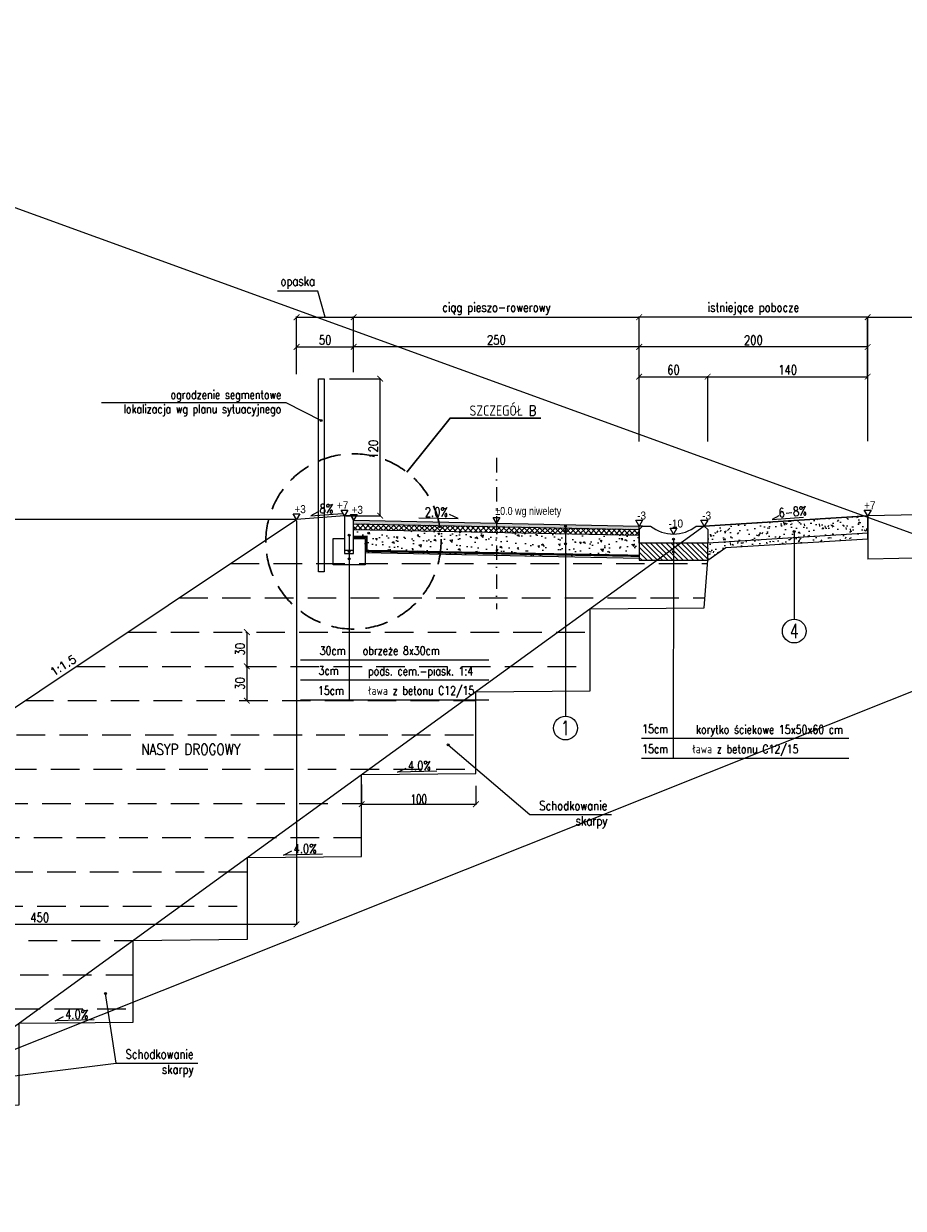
# Model space of a CAD drawing. Header units: metres. Extents: x 6562771 to 6588056, y 5578696 to 5586100.
# Tile 19 of 32: x 6570905 to 6571675, y 5584970 to 5586008. Entities that reach past the tile are written whole.
import ezdxf
from ezdxf.enums import TextEntityAlignment as Align

# ---------------------------------------------------------------- set-up
doc = ezdxf.new("R2010")
doc.units = ezdxf.units.M
for name, pattern in [('DASHDOT', [25.4, 12.7, -6.35, 0, -6.35]), ('DASHED', [0.75, 0.5, -0.25]), ('HIDDEN', [0.375, 0.25, -0.125])]:
    doc.linetypes.add(name, pattern=pattern)
for name, color, linetype in [('0_50', 3, 'Continuous'), ('pkonstr-0_25', 1, 'Continuous'), ('pkonstr-0_50', 3, 'Continuous'), ('pkonstr-0_70', 4, 'Continuous'), ('pkonstr-istn', 14, 'Continuous'), ('pkonstr-opisy', 2, 'Continuous'), ('pkonstr-wymiary', 1, 'Continuous')]:
    doc.layers.add(name, color=color, linetype=linetype)
doc.layers.add('pkonstr-szczegoly', color=5, linetype='Continuous', lineweight=30)
doc.styles.add('12mm', font='simplex.shx', dxfattribs={"width": 0.8, "height": 12})
doc.styles.add('2mm', font='simplex', dxfattribs={"height": 2})
doc.styles.add('7mm', font='simplex.shx', dxfattribs={"width": 0.75, "height": 7})
doc.styles.add('DIMTEXT', font='simplex.shx', dxfattribs={"width": 0.7})
doc.styles.add('Opisy', font='simplex.shx', dxfattribs={"width": 0.8})
doc.styles.add('STYLE1', font='arial.ttf')
doc.styles.add('wymiary', font='simplex.shx', dxfattribs={"width": 0.8})
doc.dimstyles.new('1000', dxfattribs={"dimtxt": 2, "dimasz": 1.5, "dimexe": 0.4, "dimexo": 1, "dimgap": 0.4, "dimtad": 1, "dimrnd": 0.01, "dimzin": 0, "dimdsep": 46, "dimtxsty": 'DIMTEXT', "dimblk": 'ARCHTICK', "dimcen": 0, "dimclrd": 256, "dimclre": 256, "dimclrt": 2, "dimadec": 5, "dimazin": 0, "dimtfac": 1, "dimtofl": 0, "dimtmove": 0, "dimatfit": 3, "dimfxl": 1, "dimtolj": 1, "dimtzin": 0, "dimlwd": -1, "dimlwe": -1, "dimarcsym": 0})
doc.dimstyles.new('ddd$0', dxfattribs={"dimtxt": 8, "dimasz": 5, "dimexe": 0.5, "dimexo": 1, "dimgap": 2, "dimtad": 1, "dimdec": 0, "dimzin": 0, "dimdsep": 46, "dimtxsty": 'wymiary', "dimblk": 'ARCHTICK', "dimcen": 0, "dimclrd": 256, "dimclre": 256, "dimclrt": 256, "dimadec": 0, "dimazin": 0, "dimtfac": 1, "dimtdec": 0, "dimtmove": 1, "dimatfit": 3, "dimldrblk": 'DOT', "dimfxl": 1, "dimtolj": 1, "dimtzin": 0, "dimlwd": -1, "dimlwe": -1, "dimarcsym": 0})

# ---------------------------------------------------------------- blocks, each defined once
blk = doc.blocks.new('_ArchTick')
at = {"color": 0, "linetype": 'ByBlock', "const_width": 0.15}
blk.add_lwpolyline([(-0.5, -0.5), (0.5, 0.5)], dxfattribs=at)
blk = doc.blocks.new('*D181')
at = {"layer": 'Defpoints', "color": 0, "transparency": 16777216}
for p in [(6571994.1, 5585751.6), (6571994.1, 5585750.5), (6571644.1, 5585707.6)]:
    blk.add_point(p, dxfattribs=at)
at = {"layer": 'pkonstr-wymiary', "transparency": 16777216}
for p, q in [((6571644.1, 5585708.6), (6571644.1, 5585751)), ((6571644.1, 5585750.5), (6571994.1, 5585750.5)), ((6571994.1, 5585750.6), (6571994.1, 5585750))]:
    blk.add_line(p, q, dxfattribs=at)
at = {"layer": 'pkonstr-wymiary', "transparency": 16777216, "xscale": 5, "yscale": 5, "zscale": 5, "rotation": 180}
blk.add_blockref('_ArchTick', (6571644.1, 5585750.5), dxfattribs=at)
at = {"layer": 'pkonstr-wymiary', "transparency": 16777216, "xscale": 5, "yscale": 5, "zscale": 5}
blk.add_blockref('_ArchTick', (6571994.1, 5585750.5), dxfattribs=at)
at = {"layer": 'pkonstr-wymiary', "transparency": 16777216, "insert": (6571819.1, 5585757.9), "char_height": 8, "attachment_point": 5, "style": 'wymiary'}
blk.add_mtext('\\A1;istniejąca jezdnia DK79', dxfattribs=at)
blk = doc.blocks.new('_Dot')
at = {"color": 0, "linetype": 'ByBlock', "lineweight": -2}
blk.add_line((-0.5, 0), (-1, 0), dxfattribs=at)
at = {"color": 0, "linetype": 'ByBlock', "const_width": 0.5}
blk.add_lwpolyline([(-0.25, 0, 1), (0.25, 0, 1)], format="xyb", close=True, dxfattribs=at)
blk = doc.blocks.new('*D182')
at = {"layer": 'Defpoints', "color": 0, "transparency": 16777216}
for p in [(6571444, 5585750.6), (6571644, 5585695.5), (6571444, 5585640.7)]:
    blk.add_point(p, dxfattribs=at)
at = {"layer": 'pkonstr-wymiary', "transparency": 16777216}
for p, q in [((6571444, 5585641.7), (6571444, 5585751.1)), ((6571644, 5585750.6), (6571444, 5585750.6)), ((6571644, 5585696.5), (6571644, 5585751.1))]:
    blk.add_line(p, q, dxfattribs=at)
at = {"layer": 'pkonstr-wymiary', "transparency": 16777216, "xscale": 5, "yscale": 5, "zscale": 5, "rotation": 180}
blk.add_blockref('_ArchTick', (6571444, 5585750.6), dxfattribs=at)
at = {"layer": 'pkonstr-wymiary', "transparency": 16777216, "xscale": 5, "yscale": 5, "zscale": 5}
blk.add_blockref('_ArchTick', (6571644, 5585750.6), dxfattribs=at)
at = {"layer": 'pkonstr-wymiary', "transparency": 16777216, "insert": (6571544, 5585757.9), "char_height": 8, "attachment_point": 5, "style": 'wymiary'}
blk.add_mtext('\\A1;istniejące pobocze', dxfattribs=at)
blk = doc.blocks.new('*D183')
at = {"layer": 'Defpoints', "color": 0, "transparency": 16777216}
for p in [(6571444, 5585750.6), (6571194, 5585701.5), (6571444, 5585660.2)]:
    blk.add_point(p, dxfattribs=at)
at = {"layer": 'pkonstr-wymiary', "transparency": 16777216}
for p, q in [((6571194, 5585702.5), (6571194, 5585751.1)), ((6571194, 5585750.6), (6571444, 5585750.6)), ((6571444, 5585661.2), (6571444, 5585751.1))]:
    blk.add_line(p, q, dxfattribs=at)
at = {"layer": 'pkonstr-wymiary', "transparency": 16777216, "xscale": 5, "yscale": 5, "zscale": 5, "rotation": 180}
blk.add_blockref('_ArchTick', (6571194, 5585750.6), dxfattribs=at)
at = {"layer": 'pkonstr-wymiary', "transparency": 16777216, "xscale": 5, "yscale": 5, "zscale": 5}
blk.add_blockref('_ArchTick', (6571444, 5585750.6), dxfattribs=at)
at = {"layer": 'pkonstr-wymiary', "transparency": 16777216, "insert": (6571319, 5585757.9), "char_height": 8, "attachment_point": 5, "style": 'wymiary'}
blk.add_mtext('\\A1;ciąg pieszo-rowerowy', dxfattribs=at)
blk = doc.blocks.new('*D184')
at = {"layer": 'Defpoints', "color": 0, "transparency": 16777216}
for p in [(6571194, 5585724.6), (6571194, 5585701.5), (6571444, 5585661.7)]:
    blk.add_point(p, dxfattribs=at)
at = {"layer": 'pkonstr-wymiary', "transparency": 16777216}
for p, q in [((6571194, 5585702.5), (6571194, 5585725.1)), ((6571444, 5585724.6), (6571194, 5585724.6)), ((6571444, 5585662.7), (6571444, 5585725.1))]:
    blk.add_line(p, q, dxfattribs=at)
at = {"layer": 'pkonstr-wymiary', "transparency": 16777216, "xscale": 5, "yscale": 5, "zscale": 5, "rotation": 180}
blk.add_blockref('_ArchTick', (6571194, 5585724.6), dxfattribs=at)
at = {"layer": 'pkonstr-wymiary', "transparency": 16777216, "xscale": 5, "yscale": 5, "zscale": 5}
blk.add_blockref('_ArchTick', (6571444, 5585724.6), dxfattribs=at)
at = {"layer": 'pkonstr-wymiary', "transparency": 16777216, "insert": (6571319, 5585730.6), "char_height": 8, "attachment_point": 5, "style": 'wymiary'}
blk.add_mtext('\\A1;250', dxfattribs=at)
blk = doc.blocks.new('*D185')
at = {"layer": 'Defpoints', "color": 0, "transparency": 16777216}
for p in [(6571444, 5585724.5), (6571444, 5585640.7), (6571644.1, 5585641)]:
    blk.add_point(p, dxfattribs=at)
at = {"layer": 'pkonstr-wymiary', "transparency": 16777216}
for p, q in [((6571444, 5585641.7), (6571444, 5585725)), ((6571644.1, 5585724.5), (6571444, 5585724.5)), ((6571644.1, 5585642), (6571644.1, 5585725))]:
    blk.add_line(p, q, dxfattribs=at)
at = {"layer": 'pkonstr-wymiary', "transparency": 16777216, "xscale": 5, "yscale": 5, "zscale": 5, "rotation": 180}
blk.add_blockref('_ArchTick', (6571444, 5585724.5), dxfattribs=at)
at = {"layer": 'pkonstr-wymiary', "transparency": 16777216, "xscale": 5, "yscale": 5, "zscale": 5}
blk.add_blockref('_ArchTick', (6571644.1, 5585724.5), dxfattribs=at)
at = {"layer": 'pkonstr-wymiary', "transparency": 16777216, "insert": (6571544, 5585730.5), "char_height": 8, "attachment_point": 5, "style": 'wymiary'}
blk.add_mtext('\\A1;200', dxfattribs=at)
blk = doc.blocks.new('*D186')
at = {"layer": 'Defpoints', "color": 0, "transparency": 16777216}
for p in [(6571194, 5585724.6), (6571144, 5585699.7), (6571194, 5585701.5)]:
    blk.add_point(p, dxfattribs=at)
at = {"layer": 'pkonstr-wymiary', "transparency": 16777216}
for p, q in [((6571144, 5585700.7), (6571144, 5585725.1)), ((6571144, 5585724.6), (6571194, 5585724.6)), ((6571194, 5585702.5), (6571194, 5585725.1))]:
    blk.add_line(p, q, dxfattribs=at)
at = {"layer": 'pkonstr-wymiary', "transparency": 16777216, "xscale": 5, "yscale": 5, "zscale": 5, "rotation": 180}
blk.add_blockref('_ArchTick', (6571144, 5585724.6), dxfattribs=at)
at = {"layer": 'pkonstr-wymiary', "transparency": 16777216, "xscale": 5, "yscale": 5, "zscale": 5}
blk.add_blockref('_ArchTick', (6571194, 5585724.6), dxfattribs=at)
at = {"layer": 'pkonstr-wymiary', "transparency": 16777216, "insert": (6571169, 5585730.6), "char_height": 8, "attachment_point": 5, "style": 'wymiary'}
blk.add_mtext('\\A1;50', dxfattribs=at)
blk = doc.blocks.new('*D187')
at = {"layer": 'Defpoints', "color": 0, "transparency": 16777216}
for p in [(6571194, 5585750.6), (6571144, 5585699.7), (6571194, 5585701.5)]:
    blk.add_point(p, dxfattribs=at)
at = {"layer": 'pkonstr-wymiary', "transparency": 16777216}
for p, q in [((6571162.7, 5585773.4), (6571127.3, 5585773.4)), ((6571169, 5585750.6), (6571162.7, 5585773.4)), ((6571144, 5585700.7), (6571144, 5585751.1)), ((6571144, 5585750.6), (6571194, 5585750.6)), ((6571194, 5585702.5), (6571194, 5585751.1))]:
    blk.add_line(p, q, dxfattribs=at)
at = {"layer": 'pkonstr-wymiary', "transparency": 16777216, "xscale": 5, "yscale": 5, "zscale": 5, "rotation": 180}
blk.add_blockref('_ArchTick', (6571144, 5585750.6), dxfattribs=at)
at = {"layer": 'pkonstr-wymiary', "transparency": 16777216, "xscale": 5, "yscale": 5, "zscale": 5}
blk.add_blockref('_ArchTick', (6571194, 5585750.6), dxfattribs=at)
at = {"layer": 'pkonstr-wymiary', "transparency": 16777216, "insert": (6571145, 5585780.8), "char_height": 8, "attachment_point": 5, "style": 'wymiary'}
blk.add_mtext('\\A1;opaska', dxfattribs=at)
blk = doc.blocks.new('*D188')
at = {"layer": 'Defpoints', "color": 0, "transparency": 16777216}
for p in [(6571171.9, 5585696.7), (6571217.2, 5585696.7), (6571186, 5585576.7)]:
    blk.add_point(p, dxfattribs=at)
at = {"layer": 'pkonstr-wymiary', "transparency": 16777216}
for p, q in [((6571172.9, 5585696.7), (6571217.7, 5585696.7)), ((6571217.2, 5585576.7), (6571217.2, 5585696.7)), ((6571187, 5585576.7), (6571217.7, 5585576.7))]:
    blk.add_line(p, q, dxfattribs=at)
at = {"layer": 'pkonstr-wymiary', "transparency": 16777216, "xscale": 5, "yscale": 5, "zscale": 5}
for p, rotation in [((6571217.2, 5585696.7), 90), ((6571217.2, 5585576.7), 270)]:
    blk.add_blockref('_ArchTick', p, dxfattribs=dict(at, rotation=rotation))
at = {"layer": 'pkonstr-wymiary', "transparency": 16777216, "insert": (6571211.2, 5585635), "char_height": 8, "attachment_point": 5, "rotation": 90, "style": 'wymiary'}
blk.add_mtext('\\A1;120', dxfattribs=at)
blk = doc.blocks.new('*D191')
at = {"layer": 'Defpoints', "color": 0, "transparency": 16777216}
for p in [(6571504, 5585698.5), (6571444, 5585640.7), (6571504, 5585641)]:
    blk.add_point(p, dxfattribs=at)
at = {"layer": 'pkonstr-wymiary', "transparency": 16777216}
for p, q in [((6571444, 5585641.7), (6571444, 5585699)), ((6571444, 5585698.5), (6571504, 5585698.5)), ((6571504, 5585642), (6571504, 5585699))]:
    blk.add_line(p, q, dxfattribs=at)
at = {"layer": 'pkonstr-wymiary', "transparency": 16777216, "xscale": 5, "yscale": 5, "zscale": 5, "rotation": 180}
blk.add_blockref('_ArchTick', (6571444, 5585698.5), dxfattribs=at)
at = {"layer": 'pkonstr-wymiary', "transparency": 16777216, "xscale": 5, "yscale": 5, "zscale": 5}
blk.add_blockref('_ArchTick', (6571504, 5585698.5), dxfattribs=at)
at = {"layer": 'pkonstr-wymiary', "transparency": 16777216, "insert": (6571474, 5585704.5), "char_height": 8, "attachment_point": 5, "style": 'wymiary'}
blk.add_mtext('\\A1;60', dxfattribs=at)
blk = doc.blocks.new('*D192')
at = {"layer": 'Defpoints', "color": 0, "transparency": 16777216}
for p in [(6571644.1, 5585698.5), (6571504, 5585640.7), (6571644.1, 5585641)]:
    blk.add_point(p, dxfattribs=at)
at = {"layer": 'pkonstr-wymiary', "transparency": 16777216}
for p, q in [((6571504, 5585641.7), (6571504, 5585699)), ((6571504, 5585698.5), (6571644.1, 5585698.5)), ((6571644.1, 5585642), (6571644.1, 5585699))]:
    blk.add_line(p, q, dxfattribs=at)
at = {"layer": 'pkonstr-wymiary', "transparency": 16777216, "xscale": 5, "yscale": 5, "zscale": 5, "rotation": 180}
blk.add_blockref('_ArchTick', (6571504, 5585698.5), dxfattribs=at)
at = {"layer": 'pkonstr-wymiary', "transparency": 16777216, "xscale": 5, "yscale": 5, "zscale": 5}
blk.add_blockref('_ArchTick', (6571644.1, 5585698.5), dxfattribs=at)
at = {"layer": 'pkonstr-wymiary', "transparency": 16777216, "insert": (6571574, 5585704.5), "char_height": 8, "attachment_point": 5, "style": 'wymiary'}
blk.add_mtext('\\A1;140', dxfattribs=at)
blk = doc.blocks.new('*D204')
at = {"layer": 'Defpoints', "color": 0, "transparency": 16777216}
for p in [(6570658.5, 5585573.3), (6571144, 5585573.3), (6570694.1, 5585273.3)]:
    blk.add_point(p, dxfattribs=at)
at = {"layer": 'pkonstr-wymiary', "transparency": 16777216}
for p, q in [((6571143, 5585573.3), (6570658, 5585573.3)), ((6570658.5, 5585273.3), (6570658.5, 5585573.3)), ((6570693.1, 5585273.3), (6570658, 5585273.3))]:
    blk.add_line(p, q, dxfattribs=at)
at = {"layer": 'pkonstr-wymiary', "transparency": 16777216, "xscale": 5, "yscale": 5, "zscale": 5}
for p, rotation in [((6570658.5, 5585573.3), 90), ((6570658.5, 5585273.3), 270)]:
    blk.add_blockref('_ArchTick', p, dxfattribs=dict(at, rotation=rotation))
at = {"layer": 'pkonstr-wymiary', "transparency": 16777216, "insert": (6570652.5, 5585423.3), "char_height": 8, "attachment_point": 5, "rotation": 90, "style": 'wymiary'}
blk.add_mtext('\\A1;300', dxfattribs=at)
blk = doc.blocks.new('*D205')
at = {"layer": 'Defpoints', "color": 0, "transparency": 16777216}
for p in [(6571144, 5585573.3), (6570694.1, 5585273.3), (6571144, 5585218.9)]:
    blk.add_point(p, dxfattribs=at)
at = {"layer": 'pkonstr-wymiary', "transparency": 16777216}
for p, q in [((6571144, 5585572.3), (6571144, 5585218.4)), ((6570694.1, 5585272.3), (6570694.1, 5585218.4)), ((6570694.1, 5585218.9), (6571144, 5585218.9))]:
    blk.add_line(p, q, dxfattribs=at)
at = {"layer": 'pkonstr-wymiary', "transparency": 16777216, "xscale": 5, "yscale": 5, "zscale": 5, "rotation": 180}
blk.add_blockref('_ArchTick', (6570694.1, 5585218.9), dxfattribs=at)
at = {"layer": 'pkonstr-wymiary', "transparency": 16777216, "xscale": 5, "yscale": 5, "zscale": 5}
blk.add_blockref('_ArchTick', (6571144, 5585218.9), dxfattribs=at)
at = {"layer": 'pkonstr-wymiary', "transparency": 16777216, "insert": (6570919.1, 5585224.9), "char_height": 8, "attachment_point": 5, "style": 'wymiary'}
blk.add_mtext('\\A1;450', dxfattribs=at)
blk = doc.blocks.new('*D195')
at = {"layer": 'Defpoints', "color": 0, "transparency": 16777216}
for p in [(6571201, 5585342.4), (6571301, 5585341.3), (6571301, 5585324.1)]:
    blk.add_point(p, dxfattribs=at)
at = {"layer": 'pkonstr-wymiary', "transparency": 16777216}
for p, q in [((6571201, 5585341.4), (6571201, 5585323.6)), ((6571301, 5585340.3), (6571301, 5585323.6)), ((6571201, 5585324.1), (6571301, 5585324.1))]:
    blk.add_line(p, q, dxfattribs=at)
at = {"layer": 'pkonstr-wymiary', "transparency": 16777216, "xscale": 5, "yscale": 5, "zscale": 5, "rotation": 180}
blk.add_blockref('_ArchTick', (6571201, 5585324.1), dxfattribs=at)
at = {"layer": 'pkonstr-wymiary', "transparency": 16777216, "xscale": 5, "yscale": 5, "zscale": 5}
blk.add_blockref('_ArchTick', (6571301, 5585324.1), dxfattribs=at)
at = {"layer": 'pkonstr-wymiary', "color": 1, "transparency": 16777216, "insert": (6571251, 5585328.5), "char_height": 8, "attachment_point": 5, "style": 'DIMTEXT'}
blk.add_mtext('\\A1;100', dxfattribs=at)
blk = doc.blocks.new('*D200')
at = {"layer": 'Defpoints', "color": 0, "transparency": 16777216}
for p in [(6571100.5, 5585474.8), (6571100.5, 5585444.8), (6571100.5, 5585444.8)]:
    blk.add_point(p, dxfattribs=at)
at = {"layer": 'pkonstr-wymiary', "transparency": 16777216}
for p, q in [((6571099.5, 5585474.8), (6571100, 5585474.8)), ((6571100.5, 5585474.8), (6571100.5, 5585444.8)), ((6571099.5, 5585444.8), (6571100, 5585444.8))]:
    blk.add_line(p, q, dxfattribs=at)
at = {"layer": 'pkonstr-wymiary', "transparency": 16777216, "xscale": 5, "yscale": 5, "zscale": 5}
for p, rotation in [((6571100.5, 5585474.8), 90), ((6571100.5, 5585444.8), 270)]:
    blk.add_blockref('_ArchTick', p, dxfattribs=dict(at, rotation=rotation))
at = {"layer": 'pkonstr-wymiary', "transparency": 16777216, "insert": (6571094.5, 5585459.8), "char_height": 8, "attachment_point": 5, "rotation": 90, "style": 'wymiary'}
blk.add_mtext('\\A1;30', dxfattribs=at)
blk = doc.blocks.new('*D201')
at = {"layer": 'Defpoints', "color": 0, "transparency": 16777216}
for p in [(6571100.5, 5585444.8), (6571100.5, 5585414.8), (6571100.5, 5585414.8)]:
    blk.add_point(p, dxfattribs=at)
at = {"layer": 'pkonstr-wymiary', "transparency": 16777216}
for p, q in [((6571099.5, 5585444.8), (6571100, 5585444.8)), ((6571100.5, 5585444.8), (6571100.5, 5585414.8)), ((6571099.5, 5585414.8), (6571100, 5585414.8))]:
    blk.add_line(p, q, dxfattribs=at)
at = {"layer": 'pkonstr-wymiary', "transparency": 16777216, "xscale": 5, "yscale": 5, "zscale": 5}
for p, rotation in [((6571100.5, 5585444.8), 90), ((6571100.5, 5585414.8), 270)]:
    blk.add_blockref('_ArchTick', p, dxfattribs=dict(at, rotation=rotation))
at = {"layer": 'pkonstr-wymiary', "transparency": 16777216, "insert": (6571094.5, 5585429.8), "char_height": 8, "attachment_point": 5, "rotation": 90, "style": 'wymiary'}
blk.add_mtext('\\A1;30', dxfattribs=at)

msp = doc.modelspace()

# ---------------------------------------------------------------- hatches: boundary and pattern name
at = {"layer": 'pkonstr-0_50'}
h = msp.add_hatch(color=252, dxfattribs=at)
h.dxf.hatch_style = 1
h.paths.add_polyline_path([(6571194, 5585569.7), (6571194, 5585572.7), (6571444, 5585567.7), (6571444, 5585564.7)])
h = msp.add_hatch(dxfattribs=at)
h.set_pattern_fill('AR-CONC', color=252, scale=0.1, angle=180)
h.set_pattern_definition([(230, (2533.69, 4783.156), (-18.2184669, 1.593908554), [1.905, -20.955]), (175, (2533.69, 4783.156), (3.524282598, -19.10566429), [1.524, -16.764]), (280.451, (2532.172, 4783.29), (-14.694250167, -17.511668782), [1.619, -17.809]), (226.1842, (2533.69, 4778.076), (-27.10790409, 4.204232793), [2.8575, -31.4325]), (276.6356, (2531.43, 4778.427), (-23.74042345, -24.74255559), [2.4285, -26.7135]), (171.184, (2533.69, 4778.076), (-23.74046058, -24.74251179), [2.286, -25.146]), (201, (2531.15, 4779.346), (-15.161487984, 10.226551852), [1.905, -20.955]), (146, (2531.15, 4779.346), (-6.180202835, -18.418796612), [1.524, -16.764]), (251.4514, (2529.887, 4780.199), (-21.341649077, -8.19228577), [1.619, -17.809]), (217.5, (2533.69, 4783.1565), (-0.308860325, -8.4555038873), [0, -16.5608, 0, -17.018, 0, -16.8275]), (187.5, (2533.69, 4783.1565), (-6.681966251, -10.018057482), [0, -9.7028, 0, -16.1798, 0, -6.4135]), (147.5, (2539.3545, 4783.1565), (-13.5590595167, 0.572874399), [0, -6.35, 0, -19.812, 0, -26.289]), (137.5, (2541.894, 4783.156), (-14.812918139, -2.542649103), [0, -8.255, 0, -13.1572, 0, -18.669])])
h.paths.add_polyline_path([(6571644.1, 5585576.7), (6571501, 5585567.7), (6571504, 5585564.7), (6571504, 5585552.7), (6571579.7, 5585557.5), (6571579.7, 5585561.9, -0.414404), (6571578.9, 5585562.8, -1), (6571580.6, 5585562.8, -0.414023), (6571579.7, 5585561.9), (6571579.7, 5585557.5), (6571644.1, 5585561.6)])
h.paths.add_polyline_path([(6571579.7, 5585557.5), (6571504, 5585552.7), (6571504, 5585537.7), (6571519.8, 5585548.8), (6571579.7, 5585552.6)])
h.paths.add_polyline_path([(6571644.1, 5585556.6), (6571644.1, 5585561.6), (6571579.7, 5585557.5), (6571579.7, 5585552.6)])
h = msp.add_hatch(dxfattribs=at)
h.set_pattern_fill('ANSI37', color=252, angle=180)
h.set_pattern_definition([(315, (13147697.3403, 6698.6063), (-2.2450640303, -2.2450640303), []), (225, (13147697.3403, 6698.6063), (-2.2450640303, 2.2450640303), [])])
h.paths.add_polyline_path([(6571444, 5585564.7), (6571444, 5585559.7), (6571194, 5585564.7), (6571194, 5585569.7)])
h = msp.add_hatch(dxfattribs=at)
h.set_pattern_fill('AR-CONC', color=252, scale=0.1, angle=180)
h.set_pattern_definition([(310, (6795476.866, 5144078.335), (18.2184669, 1.59390855), [1.905, -20.955]), (5, (6795476.866, 5144078.335), (-3.52434214, -19.1056845), [1.524, -16.7640584]), (259.5485553, (6795478.384, 5144078.467), (14.6941247, -17.5117752), [1.6190009, -17.80902446]), (313.8158, (6795476.866, 5144073.255), (27.1079041, 4.2042328), [2.8575, -31.4325]), (263.3644424, (6795479.125, 5144073.605), (23.7404134, -24.7426125), [2.4285023, -26.7135608]), (8.815849, (6795476.866, 5144073.255), (23.7404134, -24.7426125), [2.2859967, -25.1459732]), (339, (6795479.406, 5144074.525), (15.16143913, 10.2265198), [1.905, -20.955]), (34, (6795479.406, 5144074.525), (6.1802028, -18.4187966), [1.524, -16.764]), (288.548555, (6795480.67, 5144075.377), (21.3416419, -8.1922769), [1.6190009, -17.80899376]), (322.5, (6795476.866, 5144078.3345), (0.308860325, -8.45550389), [0, -16.5608, 0, -17.018, 0, -16.8275]), (352.5, (6795476.866, 5144078.3345), (6.68196625, -10.01805748), [0, -9.7028, 0, -16.1798, 0, -6.4135]), (32.5, (6795471.2015, 5144078.3345), (13.55905952, 0.5728744), [0, -6.35, 0, -19.812, 0, -26.289]), (42.5, (6795468.662, 5144078.335), (14.81291814, -2.5426491), [0, -8.255, 0, -13.1572, 0, -18.669])])
h.paths.add_polyline_path([(6571444, 5585547.7), (6571434, 5585547.7), (6571434, 5585539.9), (6571204, 5585544.5), (6571204, 5585556.7), (6571194, 5585556.7), (6571194, 5585564.7), (6571444, 5585559.7)])
h = msp.add_hatch(dxfattribs=at)
h.set_pattern_fill('ANSI31', color=252, angle=180)
h.set_pattern_definition([(315, (13143624.888, -1201.187), (-2.2450640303, -2.2450640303), [])])
h.paths.add_polyline_path([(6571504, 5585552.7), (6571444, 5585552.7), (6571444, 5585537.7), (6571504, 5585537.7)])

# ---------------------------------------------------------------- linework, layer by layer
at = {"layer": '0_50', "color": 7, "linetype": 'HIDDEN', "ltscale": 100}
for points in [[(6571086.3, 5585534.8), (6571503.8, 5585534.8)], [(6571041.3, 5585504.8), (6571501, 5585504.8)], [(6570996.3, 5585474.8), (6571401, 5585474.8)], [(6570951.3, 5585444.8), (6571401, 5585444.8)], [(6570906.3, 5585414.8), (6571301, 5585414.8)], [(6570861.3, 5585384.8), (6571301, 5585384.8)], [(6570816.3, 5585354.8), (6571301, 5585354.8)], [(6570771.3, 5585324.8), (6571201, 5585324.8)], [(6570726.3, 5585294.8), (6571201, 5585294.8)], [(6570588.1, 5585264.8), (6571101, 5585264.8)], [(6570504.4, 5585234.8), (6571101, 5585234.8)], [(6570459.4, 5585204.8), (6571001, 5585204.8)], [(6570414.4, 5585174.8), (6571001, 5585174.8)], [(6570369.4, 5585144.8), (6571001, 5585144.8)]]:
    msp.add_lwpolyline(points, dxfattribs=at)
at = {"layer": 'pkonstr-0_25', "linetype": 'Continuous'}
for p, q in [((6570973.3, 5585675.9), (6571134.5, 5585675.9)), ((6571379.5, 5585567.5), (6571379.6, 5585401.2)), ((6571579.7, 5585562.8), (6571579.8, 5585486.1)), ((6571190, 5585559.7), (6571190, 5585415.3)), ((6571474, 5585556.3), (6571473.9, 5585364.2)), ((6571312.5, 5585450.3), (6571147.4, 5585450.3)), ((6571312.5, 5585432.8), (6571147.4, 5585432.8)), ((6571627.6, 5585381.6), (6571446.1, 5585381.7))]:
    msp.add_line(p, q, dxfattribs=at)
at = {"layer": 'pkonstr-0_25'}
for points in [[(6571162.3, 5585579.8), (6571156.5, 5585576.6), (6571183.9, 5585578.8)], [(6571251.1, 5585575), (6571285.4, 5585574.3), (6571277.9, 5585577.9)], [(6571566.4, 5585576.7), (6571560.5, 5585573.4), (6571587.9, 5585575.6)], [(6571266.8, 5585352.9), (6571232.5, 5585352.2), (6571240, 5585355.8)], [(6571166.8, 5585280.3), (6571132.5, 5585279.6), (6571140, 5585283.2)], [(6570966.8, 5585135.2), (6570932.5, 5585134.5), (6570940, 5585138.1)]]:
    msp.add_lwpolyline(points, dxfattribs=at)
at = {"layer": 'pkonstr-0_25', "linetype": 'Continuous'}
for centre in [(6571579.8, 5585475.7), (6571379.5, 5585390.8)]:
    msp.add_circle(centre, 10.4, dxfattribs=at)
at = {"layer": 'pkonstr-0_50'}
for p, q in [((6571186, 5585576.7), (6571144, 5585573.3)), ((6571194, 5585572.7), (6571444, 5585567.7)), ((6571501, 5585567.7), (6571644.1, 5585576.7)), ((6571194, 5585569.7), (6571444, 5585564.7)), ((6571194, 5585564.7), (6571444, 5585559.7)), ((6571204, 5585544.5), (6571444, 5585539.7))]:
    msp.add_line(p, q, dxfattribs=at)
at = {"layer": 'pkonstr-0_50', "flags": 128}
for points in [[(6570548.1, 5584970.2), (6573148.4, 5586007.6)], [(6570548.1, 5585973.4), (6573131.2, 5585035.3)], [(6571504, 5585537.7), (6571519.8, 5585548.8), (6571644.1, 5585556.6), (6571644.1, 5585576.7)]]:
    msp.add_lwpolyline(points, dxfattribs=at)
at = {"layer": 'pkonstr-0_50', "color": 2}
msp.add_lwpolyline([(6571163.2, 5585696.7), (6571168.2, 5585696.7), (6571168.2, 5585527.6), (6571163.2, 5585527.6)], close=True, dxfattribs=at)
at = {"layer": 'pkonstr-0_50'}
for points in [[(6570189.4, 5585024.8), (6570544.1, 5585261.3), (6570694.1, 5585273.3), (6571144, 5585573.3)], [(6571444, 5585564.7), (6571444, 5585567.7)], [(6571447, 5585567.7), (6571444, 5585567.7)], [(6571444, 5585537.7), (6571504, 5585537.7), (6571504, 5585552.7)], [(6571444, 5585552.7), (6571444, 5585537.7)], [(6570801, 5585059.7), (6570801, 5585059.7), (6570901, 5585060.7), (6570901, 5585132.3), (6571001, 5585133.3), (6571001, 5585204.8), (6571001, 5585204.8), (6571001, 5585204.8), (6571001, 5585204.8), (6571001, 5585204.8), (6571101, 5585205.8), (6571101, 5585277.4), (6571201, 5585278.4), (6571201, 5585350), (6571301, 5585351), (6571301, 5585422.5), (6571401, 5585423.5), (6571401, 5585495.1), (6571501, 5585496.1), (6571504, 5585537.7)]]:
    msp.add_lwpolyline(points, dxfattribs=at)
for points in [[(6571186, 5585546.7), (6571194, 5585546.7), (6571194, 5585572.7, 0.414214), (6571190, 5585576.7), (6571186, 5585576.7)], [(6571504, 5585552.7), (6571444, 5585552.7), (6571444, 5585564.7), (6571447, 5585567.7), (6571454, 5585567.7, 0.35), (6571494, 5585567.7), (6571501, 5585567.7), (6571504, 5585564.7)]]:
    msp.add_lwpolyline(points, format="xyb", close=True, dxfattribs=at)
at = {"layer": 'pkonstr-0_50', "color": 252, "flags": 128}
msp.add_lwpolyline([(6571444, 5585564.7), (6571444, 5585549.6)], dxfattribs=at)
at = {"layer": 'pkonstr-0_50', "flags": 128}
msp.add_lwpolyline([(6571186, 5585543.7), (6571194, 5585543.7), (6571194, 5585556.7), (6571204, 5585556.7), (6571204, 5585533.7), (6571176, 5585533.7), (6571176, 5585556.7), (6571186, 5585556.7), (6571186, 5585543.7)], close=True, dxfattribs=at)
at = {"layer": 'pkonstr-0_50', "color": 180, "linetype": 'DASHED', "ltscale": 15, "true_color": 0x3326ed, "flags": 128}
msp.add_lwpolyline([(6571444, 5585541.6, 2, 2, 0), (6571444, 5585541.6, 2, 2, 0), (6571444, 5585541.6, 2, 2, 0), (6571205.4, 5585545.9, 2, 2, 0), (6571205.4, 5585545.9, 2, 2, 0), (6571205.4, 5585545.9, 2, 2, 0), (6571205.4, 5585545.9, 2, 2, 0), (6571205.4, 5585558.3, 2, 2, 0), (6571193.9, 5585558.2, 0, 0, 0)], format="xyseb", dxfattribs=at)
at = {"layer": 'pkonstr-0_70', "color": 4}
for centre in [(6571165.6, 5585660.2), (6571379.5, 5585567.5), (6571379.5, 5585563.1), (6571579.7, 5585562.8), (6571190, 5585559.7), (6571379.5, 5585552.2), (6571474, 5585556.3), (6571190, 5585545.3), (6571379.5, 5585542.7), (6571474, 5585545.2), (6571190, 5585538.9), (6571276.8, 5585376.1), (6570976.8, 5585158.4)]:
    msp.add_circle(centre, 0.869, dxfattribs=at)
at = {"layer": 'pkonstr-istn'}
msp.add_line((6571994.8, 5585545.7), (6571644.1, 5585538.7), dxfattribs=at)
at = {"layer": 'pkonstr-istn', "flags": 128}
for points in [[(6573545.4, 5585164.3), (6573096.1, 5585172.4), (6572504.1, 5585567.1), (6572344.1, 5585576.7), (6571994.1, 5585583.7), (6571644.1, 5585576.7), (6571501, 5585567.7), (6570801, 5585059.7), (6569739.3, 5584999.2)], [(6571644.1, 5585576.7), (6571644.1, 5585538.7)], [(6571644.1, 5585561.6), (6571504, 5585552.7)], [(6571644.1, 5585546.5), (6571644.1, 5585538.7)]]:
    msp.add_lwpolyline(points, dxfattribs=at)
at = {"layer": 'pkonstr-opisy'}
for points in [[(6571144, 5585578.4), (6571147, 5585578.4), (6571144, 5585573.3), (6571141.1, 5585578.4)], [(6571186, 5585581.7), (6571189, 5585581.7), (6571186, 5585576.7), (6571183.1, 5585581.7)], [(6571194, 5585577.7), (6571197, 5585577.7), (6571194, 5585572.7), (6571191.1, 5585577.7)], [(6571319.1, 5585575.3), (6571322, 5585575.3), (6571319.1, 5585570.2), (6571316.1, 5585575.3)], [(6571444, 5585572.7), (6571447, 5585572.7), (6571444, 5585567.7), (6571441.1, 5585572.7)], [(6571501, 5585572.7), (6571504, 5585572.7), (6571501, 5585567.7), (6571498.1, 5585572.7)], [(6571644.1, 5585581.7), (6571647, 5585581.7), (6571644.1, 5585576.7), (6571641.1, 5585581.7)], [(6571474, 5585565.7), (6571477, 5585565.7), (6571474, 5585560.7), (6571471.1, 5585565.7)]]:
    msp.add_lwpolyline(points, close=True, dxfattribs=at)
at = {"layer": 'pkonstr-szczegoly'}
msp.add_lwpolyline([(6571240.7, 5585614.9), (6571278.5, 5585662.2), (6571278.5, 5585662.2), (6571357.9, 5585662.2)], dxfattribs=at)
at = {"layer": 'pkonstr-szczegoly', "color": 4, "linetype": 'HIDDEN', "lineweight": 30, "ltscale": 80}
msp.add_circle((6571193.8, 5585554.2), 76.7, dxfattribs=at)
at = {"layer": 'pkonstr-wymiary'}
for p, q in [((6571312.5, 5585415.3), (6571147.4, 5585415.3)), ((6571627.5, 5585364.1), (6571446.1, 5585364.2))]:
    msp.add_line(p, q, dxfattribs=at)
for points in [[(6571134.5, 5585675.9), (6571165.6, 5585660.2)], [(6571276.8, 5585376.1), (6571348.3, 5585315), (6571419.8, 5585315)], [(6570986, 5585097.3), (6570976.8, 5585158.4)], [(6570878.1, 5585084), (6570986, 5585097.3), (6571057.5, 5585097.3)]]:
    msp.add_lwpolyline(points, dxfattribs=at)
at = {"layer": 'pkonstr-wymiary', "linetype": 'DASHDOT'}
msp.add_lwpolyline([(6571319, 5585627.3), (6571319, 5585494.8)], dxfattribs=at)

# ---------------------------------------------------------------- texts
at = {"layer": 'pkonstr-opisy', "style": 'STYLE1', "width": 0.9}
for s, p in [('+3', (6571147.1, 5585576.9)), ('+7', (6571184.3, 5585580.3)), ('+3', (6571197.1, 5585576.3)), ('+7', (6571645.9, 5585580.3)), ('-3', (6571446.1, 5585571.3)), ('-10', (6571476.1, 5585564.3)), ('-3', (6571503.1, 5585571.3))]:
    msp.add_text(s, height=7, dxfattribs=at).set_placement(p, align=Align.BOTTOM_CENTER)
at = {"layer": 'pkonstr-opisy', "style": 'Opisy', "width": 0.8}
for s, rotation, p in [('8%', 0, (6571170.2, 5585578.9)), ('2.0%%%', 0, (6571266.4, 5585575.9)), ('6-8%%%', 5, (6571578.7, 5585576.2)), ('4.0%%%', 360, (6571251.5, 5585353.8)), ('4.0%%%', 360, (6571151.5, 5585281.2)), ('4.0%%%', 360, (6570951.5, 5585136.1))]:
    msp.add_text(s, height=8, rotation=rotation, dxfattribs=at).set_placement(p, align=Align.CENTER)
at = {"layer": 'pkonstr-opisy', "style": 'STYLE1', "width": 0.8}
msp.add_text('%%P0.0 wg niwelety', height=7, dxfattribs=at).set_placement((6571318, 5585575.3), align=Align.BOTTOM_LEFT)
at = {"layer": 'pkonstr-opisy', "linetype": 'Continuous', "style": '7mm', "width": 0.75}
for s, p in [('4', (6571579.8, 5585475.7)), ('1', (6571379.5, 5585390.8))]:
    msp.add_text(s, height=12.6, rotation=0, dxfattribs=at).set_placement(p, align=Align.MIDDLE_CENTER)
at = {"layer": 'pkonstr-opisy', "ltscale": 0.1, "style": '12mm', "width": 0.8}
for s, rotation, p in [('30cm', 360, (6571186.9, 5585452.6)), ('3cm', 360, (6571180.8, 5585435.1)), ('pods. cem.-piask. 1:4', 0, (6571298.7, 5585434.7)), ('15cm', 360, (6571185.4, 5585417.6)), ('15cm', 359.958, (6571469.3, 5585384)), ('korytko ściekowe 15x50x60 cm', 359.958, (6571622.4, 5585383.5)), ('15cm', 359.958, (6571469.3, 5585366.5))]:
    msp.add_text(s, height=7.5, rotation=rotation, dxfattribs=at).set_placement(p, align=Align.BOTTOM_RIGHT)
at = {"layer": 'pkonstr-opisy', "style": 'Opisy', "width": 0.8}
for s, rotation, p in [('obrzeże 8x30cm', 0, (6571269.3, 5585452.6)), ('ława z betonu C12/15', 0, (6571299.6, 5585417.6)), ('ława z betonu C12/15', 359.958, (6571583.5, 5585366.4))]:
    msp.add_text(s, height=7.5, rotation=rotation, dxfattribs=at).set_placement(p, align=Align.BOTTOM_RIGHT)
at = {"layer": 'pkonstr-opisy', "style": '2mm'}
msp.add_text('1:1.5', height=7.2, rotation=32.2819, dxfattribs=at).set_placement((6570942.7, 5585440.7), align=Align.BOTTOM_CENTER)
at = {"layer": 'pkonstr-opisy', "insert": (6571130.6, 5585686.5), "char_height": 7.5, "width": 164.552, "attachment_point": 3, "style": 'Opisy'}
msp.add_mtext('ogrodzenie segmentowe\\Plokalizacja wg planu sytuacyjnego', dxfattribs=at)
at = {"layer": 'pkonstr-opisy', "color": 4, "lineweight": 30, "insert": (6571008, 5585372.1), "char_height": 9.6, "attachment_point": 4, "style": 'Opisy'}
msp.add_mtext('NASYP DROGOWY', dxfattribs=at)
at = {"layer": 'pkonstr-opisy', "char_height": 8, "attachment_point": 6, "style": 'Opisy'}
for insert in [(6571416.1, 5585314.9), (6571053.8, 5585097.2)]:
    msp.add_mtext('Schodkowanie \\Pskarpy', dxfattribs=dict(at, insert=insert))
at = {"layer": 'pkonstr-szczegoly', "style": 'Opisy', "width": 0.8}
msp.add_text('SZCZEGÓŁ B', height=9, dxfattribs=at).set_placement((6571353.8, 5585664.3), align=Align.RIGHT)

# ---------------------------------------------------------------- dimensions: what is measured, and where the dimension line sits
at = {"layer": 'pkonstr-wymiary'}
for base, p1, p2, angle, text, picture, middle in [((6571194, 5585750.6), (6571144, 5585699.7), (6571194, 5585701.5), 180, 'opaska', '*D187', (6571160.7, 5585773.4)), ((6571217.2, 5585696.7), (6571186, 5585576.7), (6571171.9, 5585696.7), 90, '120', '*D188', (6571217.2, 5585635))]:
    dim = msp.add_linear_dim(base=base, p1=p1, p2=p2, angle=angle, text=text, dimstyle='ddd$0', dxfattribs=at)
    dim.commit()
    dim.dimension.update_dxf_attribs({"geometry": picture, "text_midpoint": middle, "dimtype": 160})
dim = msp.add_linear_dim(base=(6571444, 5585750.6), p1=(6571194, 5585701.5), p2=(6571444, 5585660.2), text='ciąg pieszo-rowerowy', dimstyle='ddd$0', override={"dimtmove": 0}, dxfattribs=at)
dim.commit()
dim.dimension.update_dxf_attribs({"geometry": '*D183', "text_midpoint": (6571319, 5585750.6), "dimtype": 160})
dim = msp.add_linear_dim(base=(6571444, 5585750.6), p1=(6571644, 5585695.5), p2=(6571444, 5585640.7), angle=180, text='istniejące pobocze', dimstyle='ddd$0', dxfattribs=at)
dim.commit()
dim.dimension.update_dxf_attribs({"geometry": '*D182', "text_midpoint": (6571544, 5585757.9)})
dim = msp.add_linear_dim(base=(6571994.1, 5585750.5), p1=(6571644.1, 5585707.6), p2=(6571994.1, 5585751.6), text='istniejąca jezdnia DK79', dimstyle='ddd$0', dxfattribs=at)
dim.commit()
dim.dimension.update_dxf_attribs({"geometry": '*D181', "text_midpoint": (6571819.1, 5585757.9)})
for base, p1, p2, angle, picture, middle in [((6571194, 5585724.6), (6571144, 5585699.7), (6571194, 5585701.5), 180, '*D186', (6571169, 5585730.6)), ((6570658.5, 5585573.3), (6570694.1, 5585273.3), (6571144, 5585573.3), 90, '*D204', (6570652.5, 5585423.3)), ((6571100.5, 5585444.8), (6571100.5, 5585474.8), (6571100.5, 5585444.8), 90, '*D200', (6571094.5, 5585459.8)), ((6571100.5, 5585414.8), (6571100.5, 5585444.8), (6571100.5, 5585414.8), 90, '*D201', (6571094.5, 5585429.8))]:
    dim = msp.add_linear_dim(base=base, p1=p1, p2=p2, angle=angle, dimstyle='ddd$0', dxfattribs=at)
    dim.commit()
    dim.dimension.update_dxf_attribs({"geometry": picture, "text_midpoint": middle})
for base, p1, p2, dimstyle, override, picture, middle in [((6571194, 5585724.6), (6571444, 5585661.7), (6571194, 5585701.5), 'ddd$0', {"dimtmove": 0}, '*D184', (6571319, 5585730.6)), ((6571444, 5585724.5), (6571644.1, 5585641), (6571444, 5585640.7), 'ddd$0', {"dimtmove": 0}, '*D185', (6571544, 5585730.5)), ((6571301, 5585324.1), (6571201, 5585342.4), (6571301, 5585341.3), '1000', {"dimtxt": 8, "dimasz": 5, "dimexe": 0.5, "dimdec": 0, "dimclrt": 1}, '*D195', (6571251, 5585328.5))]:
    dim = msp.add_linear_dim(base=base, p1=p1, p2=p2, dimstyle=dimstyle, override=override, dxfattribs=at)
    dim.commit()
    dim.dimension.update_dxf_attribs({"geometry": picture, "text_midpoint": middle})
for base, p1, p2, picture, middle in [((6571504, 5585698.5), (6571444, 5585640.7), (6571504, 5585641), '*D191', (6571474, 5585704.5)), ((6571644.1, 5585698.5), (6571504, 5585640.7), (6571644.1, 5585641), '*D192', (6571574, 5585704.5))]:
    dim = msp.add_linear_dim(base=base, p1=p1, p2=p2, angle=180, dimstyle='ddd$0', override={"dimtmove": 0}, dxfattribs=at)
    dim.commit()
    dim.dimension.update_dxf_attribs({"geometry": picture, "text_midpoint": middle})
dim = msp.add_linear_dim(base=(6571144, 5585218.9), p1=(6570694.1, 5585273.3), p2=(6571144, 5585573.3), dimstyle='ddd$0', dxfattribs=at)
dim.commit()
dim.dimension.update_dxf_attribs({"geometry": '*D205', "text_midpoint": (6570919.1, 5585224.9)})

doc.saveas('drawing.dxf')
